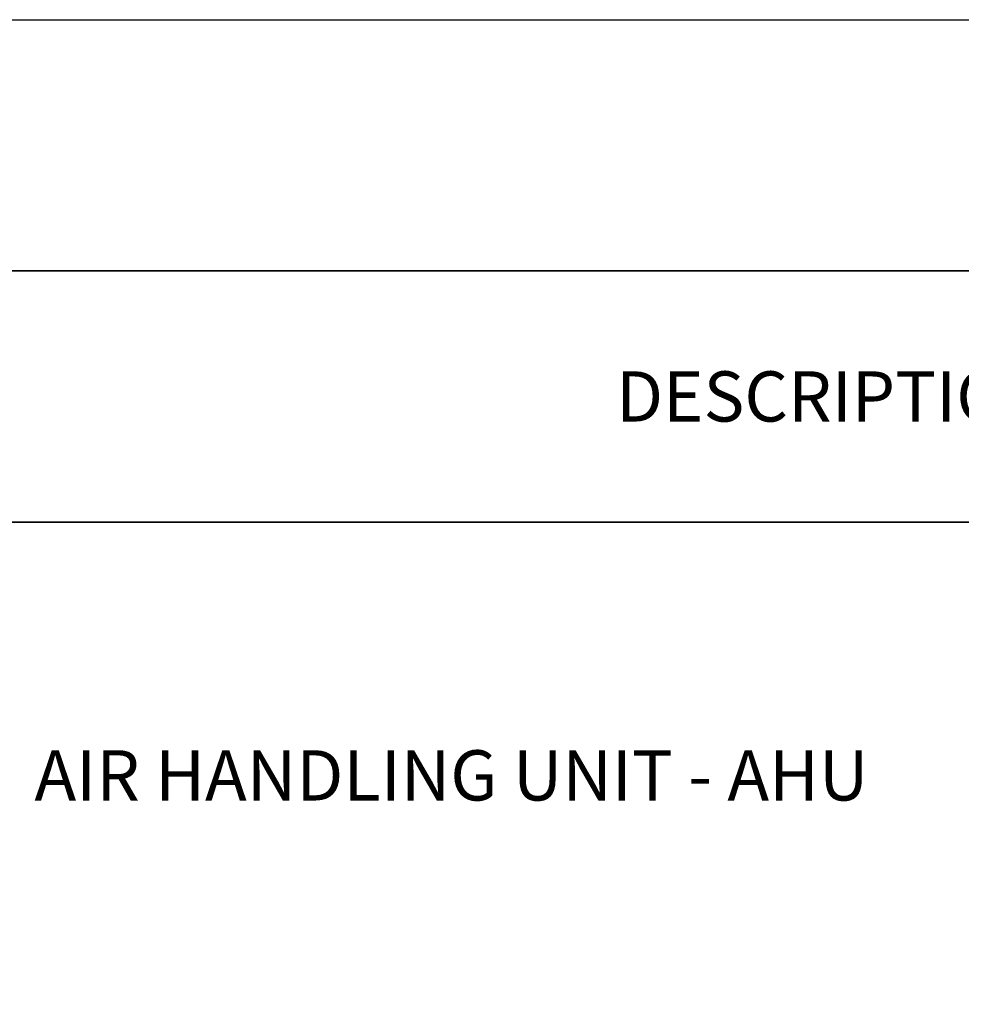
# Model space of a CAD drawing. Header units: millimetres. Extents: x -1574 to 74790, y -2818 to 13830.
# Tile 88 of 92: x 35257 to 37131, y 10241 to 12201. Entities that reach past the tile are written whole.
import ezdxf

# ---------------------------------------------------------------- set-up
doc = ezdxf.new("R2010")
doc.units = ezdxf.units.MM
doc.header["$MEASUREMENT"] = 0
for name, color, linetype in [('ACMV-MEPF_General Text', 7, 'Continuous'), ('FIRE-SPKLR-LGND-LINE', 7, 'Continuous'), ('FIRE-SPKLR-LGND-TEXT', 7, 'Continuous')]:
    doc.layers.add(name, color=color, linetype=linetype)
doc.styles.get("Standard").update_dxf_attribs({"font": 'romans.shx'})

msp = doc.modelspace()

# ---------------------------------------------------------------- linework, layer by layer
at = {"layer": 'FIRE-SPKLR-LGND-LINE'}
for points in [[(35132.3, 11701.2), (38632.3, 11701.2), (38632.3, 11201.2), (35132.3, 11201.2)], [(35132.3, 11201.2), (38632.3, 11201.2), (38632.3, 10201.2), (35132.3, 10201.2)]]:
    msp.add_lwpolyline(points, close=True, dxfattribs=at)
at = {"layer": 'FIRE-SPKLR-LGND-TEXT'}
msp.add_lwpolyline([(34132.3, 12201.2), (43132.3, 12201.2), (43132.3, 11701.2), (34132.3, 11701.2)], close=True, dxfattribs=at)

# ---------------------------------------------------------------- texts
at = {"layer": 'ACMV-MEPF_General Text', "char_height": 100, "attachment_point": 4}
for s, width, insert in [('\\pxqc;{\\Fromans|c0;DESCRIPTION}', 3500, (35132.3, 11451.2)), ('{\\Fromans|c0;AIR HANDLING UNIT - AHU}', 3300, (35286.3, 10696.9))]:
    msp.add_mtext_dynamic_manual_height_columns(s, width=width, gutter_width=15540.7, heights=[500], dxfattribs=dict(at, insert=insert))

doc.saveas('drawing.dxf')
